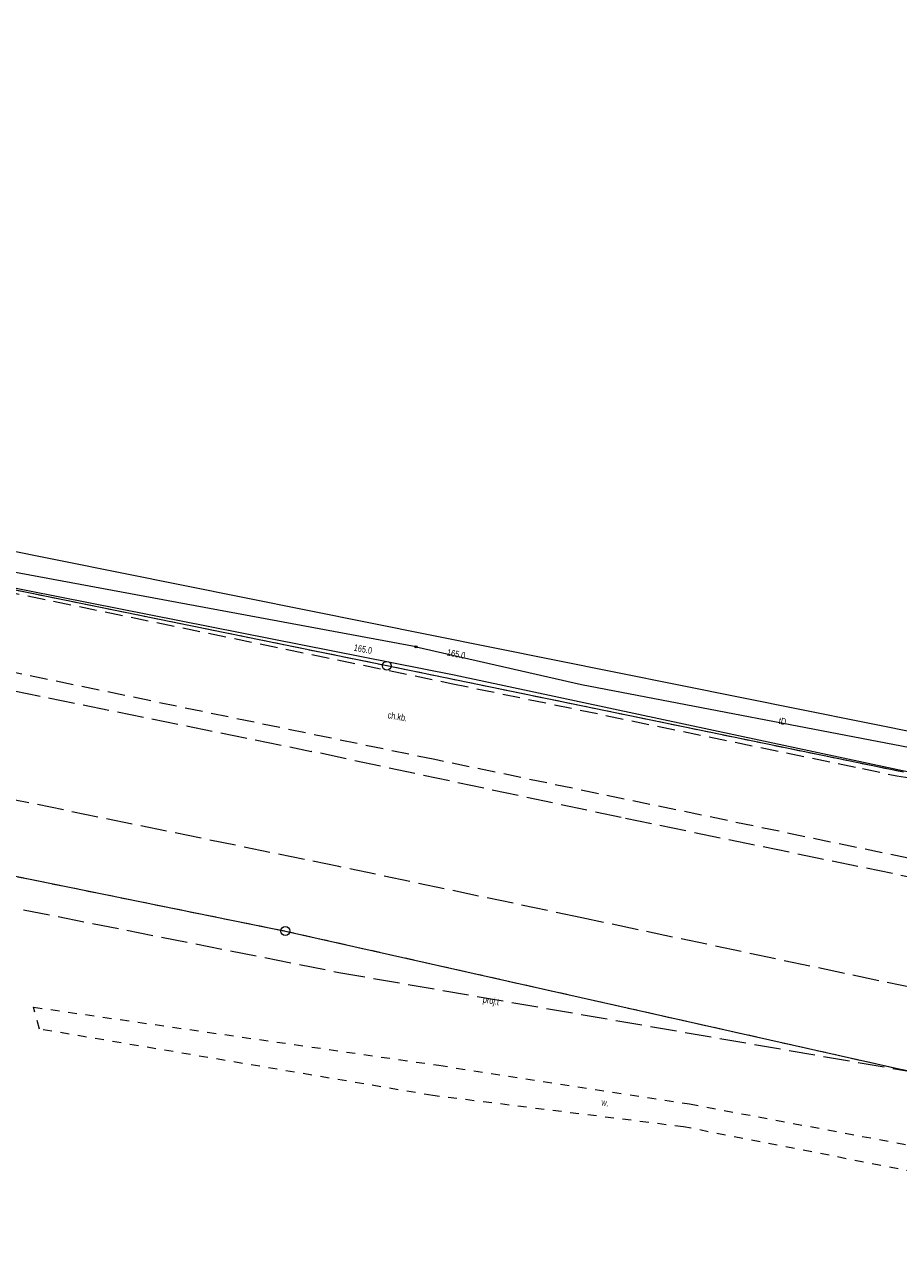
# Model space of a CAD drawing. Header units: millimetres. Extents: x -2869190 to 831897, y -1534405 to -3798.
# Tile 7 of 49: x -53938 to -4184, y -681245 to -612103. Entities that reach past the tile are written whole.
import ezdxf
from ezdxf.xclip import XClip

# ---------------------------------------------------------------- set-up
doc = ezdxf.new("R2010")
doc.units = ezdxf.units.MM
doc.header["$MEASUREMENT"] = 0
doc.header["$XCLIPFRAME"] = 0
for name, pattern in [('1_OTKC', [1500, 1000, -500]), ('1_OTKJ', [2000, 1500, -500]), ('1_OTWM', [1000, 500, -500]), ('3_SUPP_P', [2000, 1500, -500]), ('GUZ', [1000, 500, -500])]:
    doc.linetypes.add(name, pattern=pattern)
for name, color, linetype, lineweight in [('Mapa robocza Poniatowa_1_Dzialki_Nr_pióra__7', 7, 'Continuous', 18), ('Mapa robocza Poniatowa_1_OTK_E_T_1_Nr_pióra__7', 7, 'Continuous', 18), ('Mapa robocza Poniatowa_1_OTK_L_0_Nr_pióra__7', 7, 'Continuous', 18), ('Mapa robocza Poniatowa_1_OTK_L_2_Nr_pióra__7', 7, 'Continuous', 18), ('Mapa robocza Poniatowa_1_OTW_E_T_2_Nr_pióra__7', 7, 'Continuous', 18), ('Mapa robocza Poniatowa_1_OTW_L_3_Nr_pióra__7', 7, 'Continuous', 18), ('Mapa robocza Poniatowa_1_P_SUTP_E_T_0_Nr_pióra__30', 30, 'Continuous', 18), ('Mapa robocza Poniatowa_1_P_SUTP_L_0_Nr_pióra__30', 30, 'Continuous', 18), ('Mapa robocza Poniatowa_1_Punkty_Nr_pióra__7', 7, 'Continuous', 18), ('Mapa robocza Poniatowa_1_SUEP_L_0_Nr_pióra__1', 1, 'Continuous', 18), ('Mapa robocza Poniatowa_1_SUKP_L_0_Nr_pióra__34', 34, 'Continuous', 18), ('Mapa robocza Poniatowa_1_SUTP_E_T_0_Nr_pióra__30', 30, 'Continuous', 18), ('Mapa robocza Poniatowa_1_SUTP_L_0_Nr_pióra__30', 30, 'Continuous', 18), ('Mapa robocza Poniatowa_1_SUTR_T_0_Nr_pióra__30', 30, 'Continuous', 18), ('Mapa robocza Poniatowa_1_Uzytki_Nr_pióra__90', 3, 'Continuous', 18)]:
    doc.layers.add(name, color=color, linetype=linetype, lineweight=lineweight)
doc.layers.add('PZT', color=7, linetype='Continuous')
doc.styles.add('GENERATED_STYLE_1', font='txt')

# ---------------------------------------------------------------- blocks, each defined once
blk = doc.blocks.new('Rysunek_1_1', base_point=(-1018646, -779702))
at = {"layer": 'Mapa robocza Poniatowa_1_Dzialki_Nr_pióra__7', "linetype": 'Continuous'}
for p, q in [((-33313, -648595), (-261523, -602165)), ((-265023, -617875), (-39083, -663685)), ((-3913, -654655), (-33313, -648595)), ((-39083, -663685), (19177, -676765))]:
    blk.add_line(p, q, dxfattribs=at)
at = {"layer": 'Mapa robocza Poniatowa_1_OTK_L_0_Nr_pióra__7', "linetype": '1_OTKJ'}
for p, q in [((-74113, -646045), (-37603, -653465)), ((-19973, -657235), (-37603, -653465)), ((-36043, -660015), (-54453, -656235)), ((9167, -663245), (-19973, -657235)), ((-22213, -662935), (-36043, -660015)), ((-3363, -666925), (-22213, -662935))]:
    blk.add_line(p, q, dxfattribs=at)
at = {"layer": 'Mapa robocza Poniatowa_1_OTK_L_2_Nr_pióra__7', "linetype": '1_OTKC'}
for p, q in [((-72833, -640665), (-29653, -649595)), ((-30583, -653935), (-73753, -645005)), ((-29653, -649595), (-6243, -654445)), ((-2183, -659845), (-30583, -653935)), ((-6243, -654445), (-4283, -654855)), ((-4283, -654855), (-3283, -655015))]:
    blk.add_line(p, q, dxfattribs=at)
at = {"layer": 'Mapa robocza Poniatowa_1_OTW_L_3_Nr_pióra__7', "linetype": '1_OTWM'}
for p, q in [((-53073, -669265), (-53423, -668015)), ((-53423, -668015), (-30343, -671325)), ((-30683, -673045), (-53073, -669265)), ((-30343, -671325), (-16083, -673525)), ((-16423, -674825), (-30683, -673045)), ((-16083, -673525), (16277, -679585)), ((16387, -681245), (-16423, -674825))]:
    blk.add_line(p, q, dxfattribs=at)
at = {"layer": 'Mapa robocza Poniatowa_1_P_SUTP_L_0_Nr_pióra__30', "linetype": '3_SUPP_P'}
for p, q in [((-69673, -659355), (-36043, -666035)), ((-36043, -666035), (17637, -675335))]:
    blk.add_line(p, q, dxfattribs=at)
at = {"layer": 'Mapa robocza Poniatowa_1_Punkty_Nr_pióra__7', "linetype": 'Continuous'}
for centre in [(-33313, -648595), (-39083, -663685)]:
    blk.add_circle(centre, 250, dxfattribs=at)
at = {"layer": 'Mapa robocza Poniatowa_1_SUEP_L_0_Nr_pióra__1', "linetype": 'Continuous'}
for p, q in [((-29473, -649125), (-78563, -639425)), ((-3083, -654765), (-29473, -649125))]:
    blk.add_line(p, q, dxfattribs=at)
at = {"layer": 'Mapa robocza Poniatowa_1_SUKP_L_0_Nr_pióra__34', "linetype": 'Continuous'}
blk.add_line((115917, -676365), (-78547, -637255), dxfattribs=at)
at = {"layer": 'Mapa robocza Poniatowa_1_SUTP_L_0_Nr_pióra__30', "linetype": 'Continuous'}
for p, q in [((-31648, -647520), (-82653, -638045)), ((-31648, -647520), (-22223, -649665)), ((-22223, -649665), (18022, -657375))]:
    blk.add_line(p, q, dxfattribs=at)
at = {"layer": 'Mapa robocza Poniatowa_1_SUTR_T_0_Nr_pióra__30', "linetype": 'Continuous'}
blk.add_circle((-31648, -647520), 62.5, dxfattribs=at)
at = {"layer": 'Mapa robocza Poniatowa_1_Uzytki_Nr_pióra__90', "linetype": 'GUZ'}
for p, q in [((-33313, -648595), (-261523, -602165)), ((-265023, -617875), (-39083, -663685)), ((-3913, -654655), (-33313, -648595)), ((-39083, -663685), (19177, -676765))]:
    blk.add_line(p, q, dxfattribs=at)
at = {"layer": 'Mapa robocza Poniatowa_1_OTK_E_T_1_Nr_pióra__7', "linetype": 'Continuous', "insert": (-33255, -651393), "char_height": 375, "attachment_point": 4, "rotation": 350.48904, "style": 'GENERATED_STYLE_1'}
blk.add_mtext('\\A1;{\\W0.700000x;\\fArial|b0|i0|c238|p38;ch.kb.}', dxfattribs=at)
at = {"layer": 'Mapa robocza Poniatowa_1_OTW_E_T_2_Nr_pióra__7', "linetype": 'Continuous', "insert": (-21095, -673411), "char_height": 375, "attachment_point": 4, "rotation": 349.38035, "style": 'GENERATED_STYLE_1'}
blk.add_mtext('\\A1;{\\W0.700000x;\\fArial|b0|i0|c238|p38;w.}', dxfattribs=at)
at = {"layer": 'Mapa robocza Poniatowa_1_P_SUTP_E_T_0_Nr_pióra__30', "linetype": 'Continuous', "insert": (-27848, -667620), "char_height": 375, "attachment_point": 4, "rotation": 350.17, "style": 'GENERATED_STYLE_1'}
blk.add_mtext('\\A1;{\\W0.700000x;\\fArial|b0|i0|c238|p38;proj.t}', dxfattribs=at)
at = {"layer": 'Mapa robocza Poniatowa_1_SUTP_E_T_0_Nr_pióra__30', "linetype": 'Continuous', "insert": (-10999, -651708), "char_height": 375, "attachment_point": 4, "rotation": 348.95, "style": 'GENERATED_STYLE_1'}
blk.add_mtext('\\A1;{\\W0.700000x;\\fArial|b0|i0|c238|p38;tD}', dxfattribs=at)
at = {"layer": 'Mapa robocza Poniatowa_1_SUTR_T_0_Nr_pióra__30', "linetype": 'Continuous', "char_height": 375, "attachment_point": 4, "style": 'GENERATED_STYLE_1'}
for insert, rotation in [((-35182, -647548), 349.22), ((-29879, -647820), 348.61)]:
    blk.add_mtext('\\A1;{\\W0.700000x;\\fArial|b0|i0|c238|p38;165.0}', dxfattribs=dict(at, insert=insert, rotation=rotation))

msp = doc.modelspace()

# ---------------------------------------------------------------- block references
at = {"layer": 'PZT', "linetype": 'Continuous'}
ref = msp.add_blockref('Rysunek_1_1', (-1018646.4, -779702.2), dxfattribs=at)
XClip(ref).set_block_clipping_path([(-2869189.9993924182, -1534404.713409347), (831897.1808271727, -24999.7134100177)])

doc.saveas('drawing.dxf')
